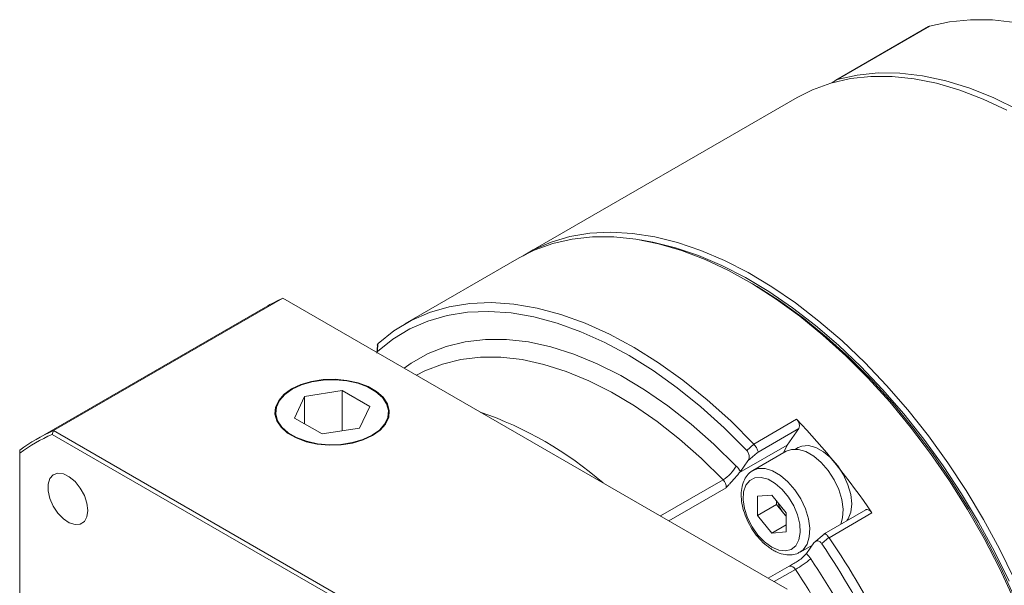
# Model space of a CAD drawing. Header units: millimetres. Extents: x 1341 to 1765, y 1010 to 1310.
# Tile 4 of 10: x 1454 to 1506, y 1115 to 1144. Entities that reach past the tile are written whole.
import ezdxf

# ---------------------------------------------------------------- set-up
doc = ezdxf.new("R2010")
doc.units = ezdxf.units.MM
doc.layers.get('0').update_dxf_attribs({"lineweight": 18})

msp = doc.modelspace()

# ---------------------------------------------------------------- linework, layer by layer
at = {"color": 7, "linetype": 'Continuous', "lineweight": 15}
for p, q in [((1501.67847, 1144.13648), (1496.86016, 1141.35493)), ((1501.72267, 1144.15407), (1496.92142, 1141.38237)), ((1501.68092, 1144.13212), (1501.72267, 1144.15407)), ((1496.83427, 1141.33938), (1496.59862, 1141.20334)), ((1494.85854, 1140.45892), (1480.80126, 1132.34382)), ((1480.40528, 1132.11523), (1474.46558, 1128.68631)), ((1492.46698, 1130.80114), (1492.21953, 1130.94403)), ((1468.13258, 1130.01873), (1456.20369, 1123.13233)), ((1494.32418, 1114.89864), (1468.13258, 1130.01873)), ((1467.22952, 1129.5607), (1455.30062, 1122.6743)), ((1473.03528, 1127.57568), (1473.00409, 1127.1551)), ((1473.03631, 1127.24854), (1473.00889, 1127.20369)), ((1473.06722, 1127.65999), (1473.03631, 1127.24854)), ((1473.07337, 1127.66592), (1473.06722, 1127.65999)), ((1468.61213, 1125.28392), (1468.58143, 1125.26619)), ((1471.20842, 1125.21421), (1469.25655, 1124.91229)), ((1472.63729, 1124.38934), (1471.20842, 1125.21421)), ((1471.20842, 1123.12243), (1471.20842, 1125.21421)), ((1472.7894, 1125.26619), (1472.75871, 1125.28392)), ((1469.25655, 1124.91229), (1468.73354, 1123.7855)), ((1469.25655, 1123.48358), (1469.25655, 1124.91229)), ((1472.11429, 1123.26255), (1472.63729, 1124.38934)), ((1468.73354, 1123.7855), (1470.16241, 1122.96063)), ((1492.59499, 1122.43667), (1494.82238, 1123.72251)), ((1456.20369, 1123.13233), (1456.14216, 1122.93923)), ((1456.20369, 1123.13233), (1482.39529, 1108.01224)), ((1470.16241, 1122.96063), (1472.11429, 1123.26255)), ((1494.94311, 1123.24535), (1492.81823, 1122.01869)), ((1494.94311, 1123.24535), (1494.33823, 1122.38472)), ((1482.25882, 1107.86241), (1456.14216, 1122.93923)), ((1454.45024, 1122.11976), (1454.45024, 1121.96219)), ((1494.33823, 1122.38472), (1491.85776, 1120.95278)), ((1492.23153, 1122.10671), (1492.60395, 1122.42669)), ((1494.2835, 1122.05922), (1492.55109, 1121.05912)), ((1492.60395, 1122.42669), (1492.59499, 1122.43667)), ((1494.89797, 1122.25229), (1494.76169, 1122.17362)), ((1454.45024, 1121.96219), (1454.45024, 1091.80364)), ((1491.90133, 1121.01003), (1492.29157, 1121.56528)), ((1491.90133, 1121.01003), (1491.85776, 1120.95278)), ((1492.78604, 1119.71805), (1493.5285, 1119.78443)), ((1492.78604, 1118.72804), (1492.78604, 1119.71805)), ((1493.5285, 1119.78443), (1494.27096, 1118.86082)), ((1493.77599, 1119.29953), (1492.78604, 1118.72804)), ((1493.77599, 1119.29953), (1493.77599, 1119.47656)), ((1494.14722, 1118.83772), (1493.77599, 1119.29953)), ((1498.41174, 1119.01585), (1496.26049, 1117.77396)), ((1493.5285, 1117.80443), (1492.78604, 1118.72804)), ((1494.27096, 1118.68379), (1494.14722, 1118.83772)), ((1494.27096, 1118.86082), (1494.27096, 1117.87081)), ((1498.73834, 1118.85109), (1496.51095, 1117.56525)), ((1494.27096, 1118.23304), (1493.5285, 1117.80443)), ((1494.27096, 1117.87081), (1493.5285, 1117.80443)), ((1495.72086, 1117.29928), (1496.24752, 1117.75269)), ((1496.50274, 1117.57663), (1496.13094, 1117.25589)), ((1496.51095, 1117.56525), (1496.50274, 1117.57663)), ((1495.00089, 1116.81548), (1495.64023, 1117.18457)), ((1495.72086, 1117.29928), (1495.33061, 1116.74403)), ((1495.28705, 1116.68678), (1495.33061, 1116.74403))]:
    msp.add_line(p, q, dxfattribs=at)
at = {"color": 8, "linetype": 'Continuous', "lineweight": 15}
for p, q in [((1487.74168, 1118.69864), (1491.00389, 1120.58187)), ((1491.15388, 1120.16529), (1488.17748, 1118.44706)), ((1493.35065, 1115.46065), (1494.43334, 1116.08567)), ((1494.75582, 1115.91451), (1493.66014, 1115.28198))]:
    msp.add_line(p, q, dxfattribs=at)
at = {"color": 7, "linetype": 'Continuous', "lineweight": 15, "flags": 128}
for points in [[(1501.72267, 1144.15407), (1502.76374, 1144.38836), (1503.85667, 1144.49914), (1504.99515, 1144.48578), (1506.17264, 1144.34836), (1507.38235, 1144.08767), (1508.61732, 1143.7052), (1509.87043, 1143.20317), (1511.13447, 1142.58446), (1512.40217, 1141.85264), (1513.66621, 1141.01191), (1514.91932, 1140.06713), (1516.15429, 1139.02373), (1517.364, 1137.88772), (1518.54149, 1136.66565), (1519.67997, 1135.36454), (1520.7729, 1133.99189), (1521.81397, 1132.55561)], [(1505.74441, 1139.79403), (1504.5151, 1140.37215), (1503.29755, 1140.839), (1502.09843, 1141.19203), (1500.92428, 1141.42931), (1499.7815, 1141.54954), (1498.67635, 1141.55206), (1497.61486, 1141.43687), (1496.60283, 1141.20458), (1495.64578, 1140.85648), (1494.85854, 1140.45892)], [(1496.92142, 1141.38237), (1497.96249, 1141.61665), (1499.05541, 1141.72743), (1500.1939, 1141.71407), (1501.37138, 1141.57665), (1502.5811, 1141.31596), (1503.81606, 1140.9335), (1505.06918, 1140.43146), (1506.33322, 1139.81276), (1507.60091, 1139.08093), (1508.86495, 1138.24021), (1510.11807, 1137.29543), (1511.35303, 1136.25203), (1512.56275, 1135.11602), (1513.74023, 1133.89394), (1514.87872, 1132.59283), (1515.97164, 1131.22019), (1517.01271, 1129.78391)], [(1480.60493, 1132.22665), (1481.13224, 1132.52447), (1482.05981, 1132.92981), (1483.04503, 1133.2202), (1484.0825, 1133.39406), (1485.16656, 1133.45043), (1486.29129, 1133.38901), (1487.45055, 1133.21014), (1488.638, 1132.91479), (1489.84715, 1132.50457), (1491.07142, 1131.98172), (1492.3041, 1131.34911), (1493.53847, 1130.61018), (1494.76778, 1129.76897), (1495.98532, 1128.83007), (1497.18445, 1127.79862), (1498.3586, 1126.68025), (1499.50137, 1125.48106), (1500.60652, 1124.2076), (1501.66801, 1122.86684), (1502.68005, 1121.46609), (1503.6371, 1120.013), (1504.53394, 1118.51551), (1505.36567, 1116.98179), (1506.12775, 1115.42023)], [(1506.08537, 1114.40308), (1505.3597, 1115.97537), (1504.56226, 1117.52406), (1503.69738, 1119.0407), (1502.7698, 1120.517), (1501.78459, 1121.9449), (1500.74711, 1123.31659), (1499.66305, 1124.6246), (1498.53832, 1125.86176), (1497.37907, 1127.02134), (1496.19162, 1128.09698), (1494.98246, 1129.08283), (1493.7582, 1129.97349), (1492.52552, 1130.7641), (1491.29115, 1131.45034), (1490.06183, 1132.02846), (1488.84429, 1132.49531), (1487.64517, 1132.84834), (1486.47101, 1133.08562), (1485.32824, 1133.20585), (1484.22309, 1133.20837), (1483.1616, 1133.09318), (1482.14957, 1132.86089), (1481.19252, 1132.51279), (1480.40528, 1132.11523)], [(1505.85912, 1115.30307), (1505.10382, 1116.85075), (1504.27948, 1118.37083), (1503.39061, 1119.85501), (1502.44207, 1121.29518), (1501.43903, 1122.68349), (1500.38698, 1124.01233), (1499.29165, 1125.27447), (1498.15903, 1126.463), (1496.99532, 1127.57143), (1495.80685, 1128.59371), (1494.60013, 1129.52426), (1493.38175, 1130.35799), (1492.15835, 1131.09035), (1490.93663, 1131.71735), (1489.72325, 1132.23554), (1488.52483, 1132.64212), (1487.34794, 1132.93485), (1486.68323, 1133.051)], [(1492.46698, 1130.80114), (1492.76843, 1130.62387), (1493.98285, 1129.84497), (1495.18898, 1128.96751), (1496.38022, 1127.99627), (1497.55008, 1126.93655), (1498.69216, 1125.79416), (1499.80023, 1124.57532), (1500.86823, 1123.2867), (1501.89033, 1121.93532), (1502.86095, 1120.52858), (1503.77478, 1119.07415), (1504.62685, 1117.57998), (1505.41248, 1116.05423), (1506.1274, 1114.50524), (1506.76769, 1112.94145), (1507.32987, 1111.37142), (1507.81085, 1109.80371), (1508.20801, 1108.2469), (1508.51919, 1106.70948), (1508.74269, 1105.19985), (1508.87727, 1103.72626), (1508.92222, 1102.29674)], [(1473.07337, 1127.66592), (1473.89331, 1128.32227), (1474.78555, 1128.86128), (1475.74489, 1129.27982), (1476.76572, 1129.57543), (1477.84208, 1129.7464), (1478.96769, 1129.79171), (1480.13598, 1129.71112), (1481.34012, 1129.50508), (1482.57308, 1129.17481), (1483.82768, 1128.72222), (1485.09657, 1128.14997), (1486.37235, 1127.46139), (1487.64758, 1126.66051), (1488.91481, 1125.75199), (1490.16664, 1124.74115), (1491.39576, 1123.63389), (1492.59499, 1122.43667)], [(1492.23153, 1122.10671), (1491.05214, 1123.282), (1489.84356, 1124.36894), (1488.61281, 1125.36123), (1487.36704, 1126.2531), (1486.11351, 1127.03936), (1484.85948, 1127.71544), (1483.61226, 1128.27742), (1482.37909, 1128.72202), (1481.16713, 1129.04666), (1479.98344, 1129.24947), (1478.83488, 1129.32925), (1477.72815, 1129.28554), (1476.66966, 1129.1186), (1475.66558, 1128.82941), (1474.72173, 1128.41962), (1473.84361, 1127.89165), (1473.03631, 1127.24854)], [(1468.58177, 1125.30183), (1468.19037, 1125.0228), (1467.90801, 1124.70289), (1467.74704, 1124.35609), (1467.71449, 1123.99754), (1467.81179, 1123.64292), (1468.03467, 1123.30772), (1468.37341, 1123.00661), (1468.81319, 1122.75273), (1469.33479, 1122.55718), (1469.91543, 1122.42851), (1470.52972, 1122.37234), (1471.15081, 1122.39113), (1471.75156, 1122.48406), (1472.30572, 1122.64706), (1472.78906, 1122.87301), (1473.18046, 1123.15204), (1473.46282, 1123.47195), (1473.62379, 1123.81876), (1473.65634, 1124.1773), (1473.55905, 1124.53193), (1473.33616, 1124.86712), (1472.99743, 1125.16824), (1472.55764, 1125.42212), (1472.03604, 1125.61766), (1471.4554, 1125.74633), (1470.84112, 1125.8025), (1470.22002, 1125.78371), (1469.61927, 1125.69078), (1469.06512, 1125.52778), (1468.58177, 1125.30183)], [(1473.51712, 1124.52544), (1473.29749, 1124.85574), (1472.9637, 1125.15247), (1472.53033, 1125.40265), (1472.01633, 1125.59534), (1471.44417, 1125.72213), (1470.83884, 1125.77748), (1470.22681, 1125.75896), (1469.63482, 1125.66739), (1469.08875, 1125.50677), (1468.61246, 1125.28411), (1468.22677, 1125.00916), (1467.94853, 1124.69391), (1467.78991, 1124.35217), (1467.75783, 1123.99885), (1467.85371, 1123.6494), (1468.07334, 1123.3191), (1468.40714, 1123.02237), (1468.8405, 1122.7722), (1469.3545, 1122.5795), (1469.92666, 1122.45271), (1470.53199, 1122.39736), (1471.14402, 1122.41588), (1471.73601, 1122.50745), (1472.28208, 1122.66807), (1472.75837, 1122.89073), (1473.14406, 1123.16569), (1473.4223, 1123.48093), (1473.58092, 1123.82268), (1473.613, 1124.17599), (1473.51712, 1124.52544)], [(1494.33823, 1122.38472), (1494.16093, 1122.01781), (1494.15014, 1121.98224)], [(1494.2835, 1122.05922), (1494.55642, 1122.15838), (1494.91588, 1122.15933), (1495.30728, 1122.0405), (1495.70952, 1121.8083), (1496.10092, 1121.47523), (1496.46038, 1121.05925), (1496.76851, 1120.5828), (1497.00871, 1120.07155), (1497.16803, 1119.55307), (1497.23788, 1119.05531), (1497.21449, 1118.60511), (1497.11834, 1118.26918)], [(1494.89797, 1122.25229), (1495.08962, 1122.33112), (1495.43621, 1122.35434), (1495.81921, 1122.25342), (1496.216, 1122.03433), (1496.60316, 1121.70999), (1496.95784, 1121.29956), (1497.25908, 1120.82726), (1497.48911, 1120.32099), (1497.63435, 1119.81062), (1497.68622, 1119.3263), (1497.64166, 1118.89661), (1497.50329, 1118.54693), (1497.43989, 1118.45481)], [(1492.81823, 1122.01869), (1492.76708, 1121.97466), (1492.29157, 1121.56528)], [(1457.98994, 1118.98534), (1457.94376, 1119.3658), (1457.80932, 1119.76577), (1457.59858, 1120.14971), (1457.33024, 1120.48352), (1457.02817, 1120.73752), (1456.71919, 1120.88915), (1456.43077, 1120.92493), (1456.18852, 1120.8417), (1456.01398, 1120.64683), (1455.92265, 1120.35766), (1455.92265, 1119.99986), (1456.01398, 1119.60524), (1456.18852, 1119.20886), (1456.43077, 1118.84593), (1456.71919, 1118.54871), (1457.02817, 1118.3436), (1457.33024, 1118.24883), (1457.59858, 1118.27283), (1457.80932, 1118.41345), (1457.94376, 1118.6582), (1457.98994, 1118.98534)], [(1493.5285, 1117.0797), (1493.89779, 1116.92038), (1494.24387, 1116.87882), (1494.545, 1116.95763), (1494.78226, 1117.15185), (1494.94075, 1117.44928), (1495.01049, 1117.83122), (1494.98712, 1118.2737), (1494.8721, 1118.74889), (1494.67265, 1119.22694), (1494.40132, 1119.67781), (1494.07514, 1120.07318), (1493.71461, 1120.38821), (1493.34239, 1120.60308), (1492.98186, 1120.70432), (1492.65568, 1120.68555), (1492.38435, 1120.54795), (1492.1849, 1120.30017), (1492.06988, 1119.95778), (1492.04651, 1119.5423), (1492.11625, 1119.07982), (1492.27474, 1118.59941), (1492.512, 1118.13126), (1492.81313, 1117.70477), (1493.15922, 1117.34675), (1493.5285, 1117.0797)], [(1498.41174, 1119.01585), (1498.44281, 1119.02831), (1498.4887, 1119.03173), (1498.53903, 1119.02069), (1498.59152, 1118.99569), (1498.6438, 1118.95787), (1498.69349, 1118.90893), (1498.73834, 1118.85109)], [(1494.14722, 1118.83772), (1494.23432, 1118.73784), (1494.27096, 1118.70045)]]:
    msp.add_lwpolyline(points, dxfattribs=at)
at = {"color": 8, "linetype": 'Continuous', "lineweight": 15, "flags": 128}
for points in [[(1474.43363, 1126.38121), (1474.80112, 1126.6414), (1475.67135, 1127.1351), (1476.60762, 1127.50732), (1477.60398, 1127.75567), (1478.65406, 1127.87858), (1479.75118, 1127.87527), (1480.88832, 1127.74574), (1482.05826, 1127.49084), (1483.25351, 1127.11218), (1484.46647, 1126.61218), (1485.6894, 1125.99403), (1486.9145, 1125.26166), (1488.13395, 1124.41976), (1489.33998, 1123.47368), (1490.52491, 1122.42947), (1491.68117, 1121.29377)], [(1491.00389, 1120.58187), (1489.88493, 1121.68094), (1488.73822, 1122.69147), (1487.57109, 1123.60703), (1486.39098, 1124.42177), (1485.2054, 1125.13051), (1484.02192, 1125.72872), (1482.84809, 1126.21259), (1481.69139, 1126.57904), (1480.5592, 1126.82572), (1479.45873, 1126.95106), (1478.39701, 1126.95427), (1477.3808, 1126.83533), (1476.41658, 1126.59498), (1475.51051, 1126.23477), (1475.0785, 1126.00893)], [(1492.56791, 1121.06857), (1492.82401, 1121.15828), (1493.18347, 1121.15924), (1493.57487, 1121.0404), (1493.97711, 1120.8082), (1494.36851, 1120.47513), (1494.72796, 1120.05915), (1495.0361, 1119.5827), (1495.2763, 1119.07145), (1495.43562, 1118.55297), (1495.50547, 1118.05521), (1495.48208, 1117.60501), (1495.36672, 1117.22663), (1495.1656, 1116.94047), (1494.98854, 1116.8085)]]:
    msp.add_lwpolyline(points, dxfattribs=at)
at = {"color": 7, "linetype": 'Continuous', "lineweight": 15}
for centre, radius, start, end in [((1471.91198, 1121.44799), 9.36705, 113.79583, 119.992526), ((1472.01722, 1105.70256), 19.46819, 49.100769, 70.904608), ((1467.2078, 1097.51446), 38.07133, 34.0861, 43.503043), ((1494.53702, 1123.39645), 0.43329, 339.590249, 48.808307), ((1459.9781, 1114.57179), 9.3557, 113.793084, 126.217668), ((1459.92508, 1114.435), 9.30765, 113.980822, 126.029929), ((1490.09804, 1122.12181), 1.7866, 300.465792, 332.388805), ((1490.44597, 1120.1081), 1.71217, 31.787653, 43.827728), ((1490.65374, 1120.22051), 0.50318, 353.699744, 45.902943), ((1495.53235, 1119.95082), 1.77695, 198.443701, 218.785554), ((1463.70437, 1095.18721), 39.71207, 17.007559, 34.298691), ((1463.78646, 1095.23435), 39.12944, 17.057507, 34.248743), ((1491.80687, 1121.02438), 5.89976, 299.98963, 309.482295), ((1494.17492, 1115.55007), 1.66167, 33.649614, 45.933119), ((1465.26405, 1096.08581), 36.51414, 17.369503, 33.936746), ((1494.48553, 1115.79462), 0.29569, 23.918762, 100.164793), ((1465.43893, 1096.18707), 35.33626, 17.369503, 33.936746)]:
    msp.add_arc(centre, radius, start, end, dxfattribs=at)
for points, knots in [([(1496.92142, 1141.38237), (1496.88438, 1141.36608), (1496.81462, 1141.33541), (1496.74599, 1141.25624), (1496.71378, 1141.2191)], [0, 0, 0, 0, 0.53079523, 1, 1, 1, 1]), ([(1473.06722, 1127.65999), (1473.05226, 1127.64217), (1473.03225, 1127.61832), (1473.03427, 1127.5843), (1473.03478, 1127.57571)], [0, 0, 0, 0, 0.747300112, 1, 1, 1, 1]), ([(1492.29157, 1121.56528), (1492.31458, 1121.60933), (1492.35355, 1121.68393), (1492.35777, 1121.82248), (1492.33473, 1121.93467), (1492.29491, 1122.02526), (1492.2571, 1122.07919), (1492.23524, 1122.10272), (1492.23153, 1122.10671)], [0, 0, 0, 0, 0.32755373, 0.55482396, 0.72267038, 0.85598414, 0.97552212, 1, 1, 1, 1]), ([(1492.81823, 1122.01869), (1492.8183, 1122.01907), (1492.81871, 1122.02148), (1492.82042, 1122.03835), (1492.81345, 1122.0804), (1492.78149, 1122.15978), (1492.73283, 1122.24903), (1492.67187, 1122.34236), (1492.6266, 1122.39857), (1492.60395, 1122.42669)], [0, 0, 0, 0, 0.006151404, 0.038657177, 0.252083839, 0.450489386, 0.636385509, 0.818123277, 1, 1, 1, 1]), ([(1492.57786, 1121.06271), (1492.55535, 1121.054), (1492.42456, 1121.00339), (1492.24229, 1120.8097), (1492.05552, 1120.50514), (1491.95229, 1120.12888), (1491.92896, 1119.69802), (1491.99116, 1119.22421), (1492.13633, 1118.73334), (1492.35626, 1118.25117), (1492.64002, 1117.7995), (1492.97574, 1117.40014), (1493.30309, 1117.10628), (1493.51768, 1116.9717), (1493.601, 1116.91945)], [0, 0, 0, 0, 0.01778253, 0.10335781, 0.18817259, 0.2760829, 0.36843704, 0.46340645, 0.55863903, 0.65356543, 0.74840284, 0.84350887, 0.93924011, 1, 1, 1, 1]), ([(1491.85776, 1120.95278), (1491.81752, 1120.90378), (1491.72331, 1120.78908), (1491.54083, 1120.57931), (1491.37536, 1120.40081), (1491.25055, 1120.26863), (1491.18695, 1120.20097), (1491.15488, 1120.16637), (1491.15388, 1120.16529)], [0, 0, 0, 0, 0.21609415, 0.50591543, 0.74881213, 0.8723352, 0.99602538, 1, 1, 1, 1]), ([(1496.50274, 1117.57663), (1496.48011, 1117.60484), (1496.43487, 1117.66122), (1496.36885, 1117.72586), (1496.31188, 1117.76801), (1496.26844, 1117.78242), (1496.25182, 1117.76973), (1496.24803, 1117.75544), (1496.24759, 1117.75307), (1496.24752, 1117.75269)], [0, 0, 0, 0, 0.18187672, 0.36361449, 0.54951061, 0.74791616, 0.96134282, 0.9938486, 1, 1, 1, 1]), ([(1496.13094, 1117.25589), (1496.11298, 1117.2791), (1496.07712, 1117.32547), (1496.00662, 1117.37516), (1495.92143, 1117.40399), (1495.82013, 1117.39287), (1495.75494, 1117.34546), (1495.72485, 1117.3047), (1495.72086, 1117.29928)], [0, 0, 0, 0, 0.12634338, 0.25236664, 0.41733682, 0.64521981, 0.95290604, 1, 1, 1, 1]), ([(1493.601, 1116.91945), (1493.67272, 1116.88112), (1493.87984, 1116.77041), (1494.21417, 1116.67109), (1494.58145, 1116.66635), (1494.84179, 1116.71758), (1494.95572, 1116.79903), (1494.97953, 1116.81606)], [0, 0, 0, 0, 0.15309158, 0.4421308, 0.69393321, 0.93603635, 1, 1, 1, 1]), ([(1494.43334, 1116.08567), (1494.43464, 1116.08638), (1494.47612, 1116.10928), (1494.55737, 1116.15498), (1494.71475, 1116.24665), (1494.92074, 1116.37474), (1495.14415, 1116.53359), (1495.24428, 1116.64093), (1495.28705, 1116.68678)], [0, 0, 0, 0, 0.00397462, 0.1276648, 0.25118787, 0.49408457, 0.78390585, 1, 1, 1, 1])]:
    msp.add_open_spline(points, degree=3, knots=knots, dxfattribs=at)

doc.saveas('drawing.dxf')
